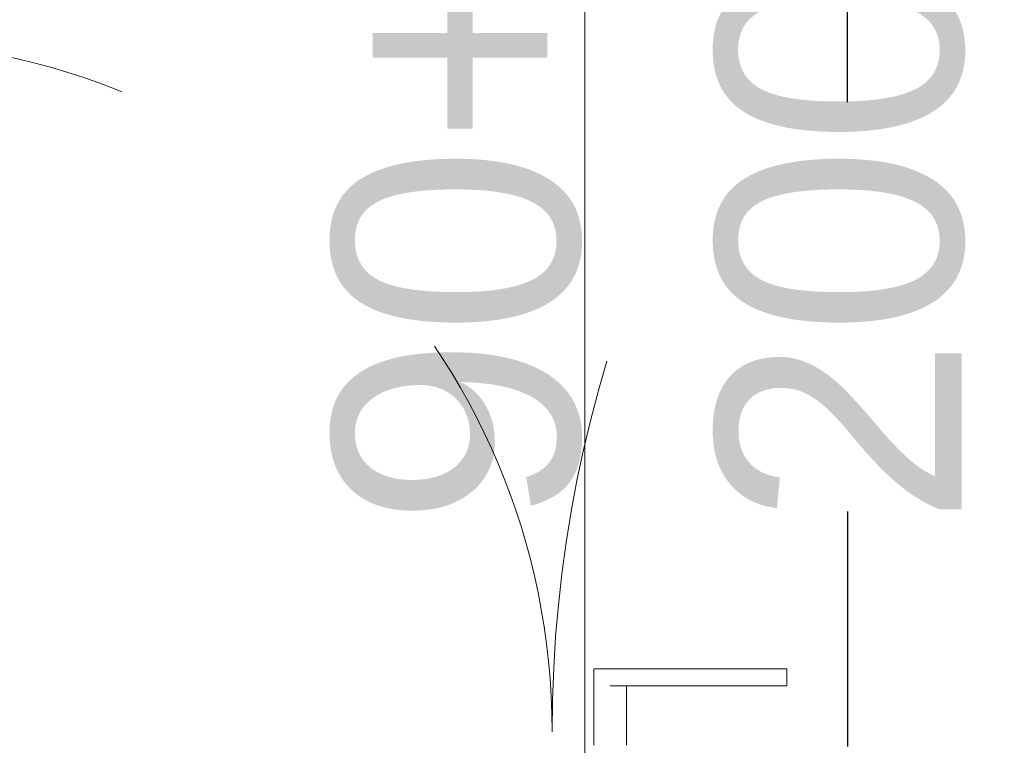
# Model space of a CAD drawing. Header units: centimetres. Extents: x -1631 to 1829, y -257 to 3158.
# Tile 58 of 128: x 353 to 425, y 1020 to 1073. Entities that reach past the tile are written whole.
import ezdxf

# ---------------------------------------------------------------- set-up
doc = ezdxf.new("R2010")
doc.units = ezdxf.units.CM
doc.linetypes.add('Dash', pattern=[60, 30, -30])
for name, color, linetype, lineweight in [('A-DETL', 90, 'Continuous', 9), ('A-DOOR', 31, 'Continuous', 13), ('A-DOOR-HDLN', 31, 'Dash', 9), ('A-DOOR-IDEN', 31, 'Continuous', 13)]:
    doc.layers.add(name, color=color, linetype=linetype, lineweight=lineweight)
doc.styles.add('Arial_8', font='arial.ttf', dxfattribs={"height": 18})

# ---------------------------------------------------------------- blocks, each defined once
blk = doc.blocks.new('Schueco_FWS_ADS-75-SimplySmart_inw_Family-02 - FWS SI insert unit 90-2368450-5_piętro III __10_50 m_ - stan projektowany')
at = {"layer": 'A-DOOR'}
for p, q in [((16.201, -6.6), (16.201, -10.95)), ((18.599, -10.95), (18.599, -6.6)), ((4.443, -10.95), (4.443, -12.2)), ((5.234, -10.95), (17.4, -10.95)), ((18.599, -12.2), (18.599, -10.95)), ((17.4, -12.2), (5.234, -12.2)), ((18.558, -12.2), (17.4, -12.2))]:
    blk.add_line(p, q, dxfattribs=at)
at = {"layer": 'A-DOOR', "flags": 128}
for points in [[(4.459, -10.95), (4.443, -10.95), (4.459, -10.95), (4.503, -10.95), (4.577, -10.95), (4.675, -10.95), (4.795, -10.95), (4.931, -10.95), (5.08, -10.95), (5.234, -10.95)], [(5.234, -12.2), (5.08, -12.2), (4.931, -12.2), (4.795, -12.2), (4.675, -12.2), (4.577, -12.2), (4.503, -12.2), (4.459, -12.2), (4.443, -12.2), (4.459, -12.2)]]:
    blk.add_lwpolyline(points, dxfattribs=at)
at = {"layer": 'A-DOOR-HDLN'}
for centre, radius, start, end in [((-72.3, -7.6), 93.95, 270, 0), ((72.3, -7.6), 50.65, 180, 270)]:
    blk.add_arc(centre, radius, start, end, dxfattribs=at)
blk = doc.blocks.new('etykieta drzwi wymiar i kategoria - Aluprof Curtain Door - etykieta drzwi 1S góra-2374516-5_piętro III __10_50 m_ - stan projektowany')
at = {"layer": 'A-DOOR-IDEN'}
for q in [(0, 0.59844), (0, -0.59844)]:
    blk.add_line((0, 0), q, dxfattribs=at)

msp = doc.modelspace()

# ---------------------------------------------------------------- linework, layer by layer
at = {"layer": 'A-DETL', "linetype": 'Dash', "lineweight": 25}
msp.add_open_spline([(-555.623, 1472.575), (-478.908, 1472.575), (-450.623, 1472.575), (-439.123, 1472.575), (-439.123, 1461.075), (-439.123, 1432.79), (-439.123, 1329.11), (-439.123, 1326.281), (-439.123, 1289.326), (-402.167, 1289.326), (-399.339, 1289.326), (54.377, 1289.326), (347.204, 1289.326), (391.666, 1289.326), (413.877, 1267.114), (413.877, 1211.148), (413.877, 1019.9)], degree=3, knots=[0, 0, 0, 0, 1.274059, 1.834911, 2.395763, 3.964714, 5.438832, 7.007784, 7.847024, 8.686264, 14.083246, 22.278473, 30.929004, 34.961158, 36.402966, 39.45005, 39.45005, 39.45005, 39.45005], dxfattribs=at)

# ---------------------------------------------------------------- block references
at = {"layer": 'A-DOOR', "rotation": 180}
msp.add_blockref('Schueco_FWS_ADS-75-SimplySmart_inw_Family-02 - FWS SI insert unit 90-2368450-5_piętro III __10_50 m_ - stan projektowany', (413.877, 1013.376), dxfattribs=at)
at = {"layer": 'A-DOOR-IDEN', "xscale": 99.99999999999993, "yscale": 99.99999999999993, "zscale": 99.99999999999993}
msp.add_blockref('etykieta drzwi wymiar i kategoria - Aluprof Curtain Door - etykieta drzwi 1S góra-2374516-5_piętro III __10_50 m_ - stan projektowany', (394.627, 1051.568), dxfattribs=at)

# ---------------------------------------------------------------- texts
at = {"layer": 'A-DOOR-IDEN', "insert": (399.348, 1036.01), "char_height": 18, "width": 70.8, "attachment_point": 4, "rotation": 90, "line_spacing_factor": 0.936439, "style": 'Arial_8'}
msp.add_mtext('\\pxt7.05556,14.11111,21.16667,28.22222,35.27778,42.33333,49.38889,56.44444,63.5,70.55556,77.61111,84.66667,91.72222,98.77778,105.83333,112.88889,119.94444,127,134.05556,141.11111,148.16667,155.22222,162.27778,169.33333,176.38889,183.44444,190.5,197.55556,204.61111,211.66667,218.72222,225.77778;{90+50\\P200}', dxfattribs=at)

doc.saveas('drawing.dxf')
